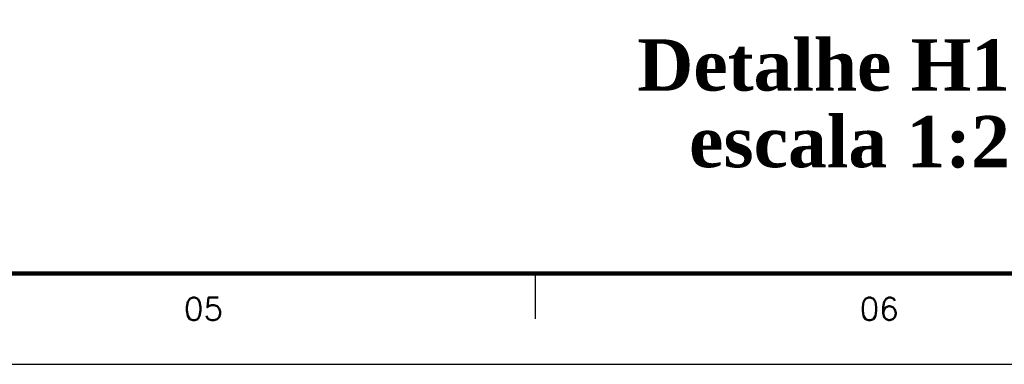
# Model space of a CAD drawing. Header units: millimetres. Extents: x 335 to 91625, y -1 to 84.
# Tile 12 of 62: x 366.79 to 377.62, y -0.51 to 3.28. Entities that reach past the tile are written whole.
import ezdxf

# ---------------------------------------------------------------- set-up
doc = ezdxf.new("R2010")
doc.units = ezdxf.units.MM
doc.header["$MEASUREMENT"] = 0
doc.layers.add('DI-Títulos', color=3, linetype='Continuous', lineweight=30)
doc.layers.add('Margem', color=4, linetype='Continuous')
doc.styles.add('ROMANS', font='ROMANS')
doc.styles.add('TimesNewRomanN', font='timesbd.ttf')

msp = doc.modelspace()

# ---------------------------------------------------------------- linework, layer by layer
at = {"layer": 'Margem', "lineweight": 100}
msp.add_line((481.8344, 0.4869), (337.8344, 0.4869), dxfattribs=at)
at = {"layer": 'Margem', "color": 1}
for p, q in [((372.4594, -0.0131), (372.4594, 0.4869)), ((335.3344, -0.5131), (482.8344, -0.5131))]:
    msp.add_line(p, q, dxfattribs=at)

# ---------------------------------------------------------------- texts
at = {"layer": 'DI-Títulos', "color": 5, "insert": (378.1065, 2.4918), "char_height": 0.5648, "width": 8.204454, "attachment_point": 9, "line_spacing_factor": 0.798, "style": 'TimesNewRomanN'}
msp.add_mtext('Detalhe H18', dxfattribs=at)
at = {"layer": 'DI-Títulos', "insert": (378.1065, 1.6448), "char_height": 0.5648, "width": 7.186438, "attachment_point": 9, "line_spacing_factor": 0.798, "style": 'TimesNewRomanN'}
msp.add_mtext('escala 1:25', dxfattribs=at)
at = {"layer": 'Margem', "color": 1, "char_height": 0.25, "width": 1.479069, "attachment_point": 8, "line_spacing_factor": 0.798, "style": 'ROMANS'}
for s, insert in [('05', (368.8083, -0.0284)), ('06', (376.2425, -0.0284))]:
    msp.add_mtext(s, dxfattribs=dict(at, insert=insert))

doc.saveas('drawing.dxf')
